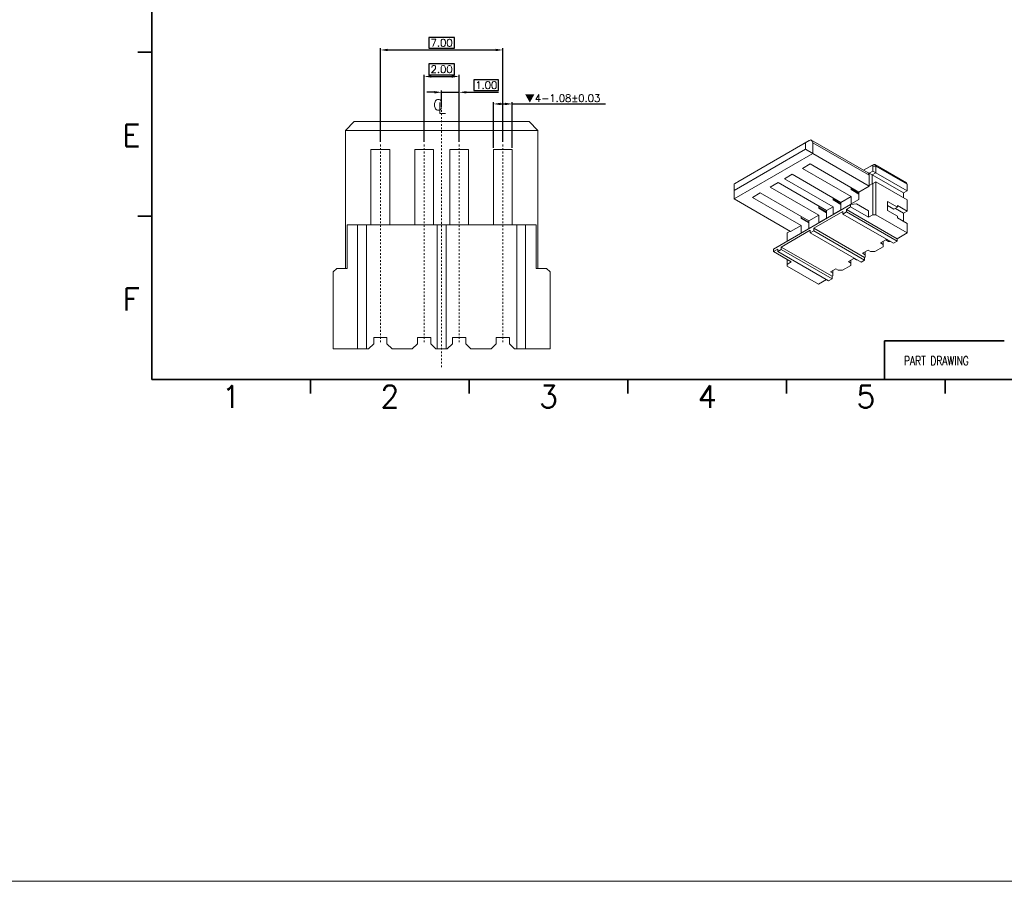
# Model space of a CAD drawing. Header units: millimetres. Extents: x -1657 to 8845, y -11980 to 3013.
# Tile 255 of 256: x 804 to 860, y 2154 to 2203. Entities that reach past the tile are written whole.
import ezdxf
from ezdxf.enums import TextEntityAlignment as Align

# ---------------------------------------------------------------- set-up
doc = ezdxf.new("R2010")
doc.units = ezdxf.units.MM
doc.linetypes.add('CENTER', pattern=[2, 1.25, -0.25, 0.25, -0.25])
doc.layers.add('51', color=6, linetype='CENTER')
doc.layers.add('FMT', color=7, linetype='Continuous', lineweight=35)
doc.layers.add('标注', color=3, linetype='Continuous', lineweight=9)
doc.styles.add('english', font='romans.shx', dxfattribs={"width": 0.75, "height": 2.5})
doc.styles.add('ROMANS', font='ROMANS.SHX')
doc.dimstyles.new('STANDARD$0', dxfattribs={"dimscale": 0.166667, "dimtxt": 2.5, "dimasz": 1.8, "dimexe": 0.5, "dimexo": 0.5, "dimgap": 1, "dimtad": 0, "dimzin": 0, "dimdsep": 46, "dimtxsty": 'ROMANS', "dimcen": 0, "dimclrd": 256, "dimclre": 256, "dimclrt": 4, "dimadec": 0, "dimazin": 0, "dimtfac": 0.7, "dimtofl": 0, "dimtmove": 0, "dimatfit": 3, "dimfxl": 0, "dimtolj": 1, "dimtzin": 0, "dimarcsym": 0})

# ---------------------------------------------------------------- blocks, each defined once
blk = doc.blocks.new('*D9')
at = {"color": 0, "linetype": 'Continuous', "lineweight": -2, "ltscale": 5}
for p, q in [((831.212, 2196.16), (831.212, 2198.769)), ((831.632, 2198.669), (831.872, 2198.669)), ((832.292, 2196.16), (832.292, 2198.769)), ((832.292, 2198.669), (837.617, 2198.669))]:
    blk.add_line(p, q, dxfattribs=at)
at = {"color": 0, "linetype": 'Continuous', "ltscale": 5}
for points in [[(831.632, 2198.739), (831.632, 2198.599), (831.212, 2198.669)], [(831.872, 2198.739), (831.872, 2198.599), (832.292, 2198.669)]]:
    blk.add_solid(points, dxfattribs=at)
at = {"layer": 'Defpoints', "color": 0, "linetype": 'Continuous', "ltscale": 5}
for p in [(832.292, 2198.669), (831.212, 2196.06), (832.292, 2196.06)]:
    blk.add_point(p, dxfattribs=at)
at = {"color": 0, "linetype": 'Continuous', "lineweight": 9, "ltscale": 5, "insert": (835.164, 2198.979), "char_height": 0.42, "attachment_point": 5, "style": 'ROMANS'}
blk.add_mtext('\\A1;{\\fSimSun|b0|i0|c134|p6;▼}4-1.08%%p0.03', dxfattribs=at)
blk = doc.blocks.new('*D10')
at = {"color": 0, "linetype": 'Continuous', "lineweight": -2, "ltscale": 5}
for p, q in [((828.992, 2202.476), (827.512, 2202.476)), ((827.512, 2202.476), (827.512, 2201.856)), ((828.992, 2201.856), (828.992, 2202.476)), ((824.752, 2196.503), (824.752, 2201.856)), ((825.172, 2201.756), (831.332, 2201.756)), ((827.512, 2201.856), (828.992, 2201.856)), ((831.752, 2196.503), (831.752, 2201.856))]:
    blk.add_line(p, q, dxfattribs=at)
at = {"color": 0, "linetype": 'Continuous', "ltscale": 5}
for points in [[(825.172, 2201.826), (825.172, 2201.686), (824.752, 2201.756)], [(831.332, 2201.826), (831.332, 2201.686), (831.752, 2201.756)]]:
    blk.add_solid(points, dxfattribs=at)
at = {"layer": 'Defpoints', "color": 0, "linetype": 'Continuous', "ltscale": 5}
for p in [(831.752, 2201.756), (824.752, 2196.403), (831.752, 2196.403)]:
    blk.add_point(p, dxfattribs=at)
at = {"color": 0, "linetype": 'Continuous', "lineweight": 9, "ltscale": 5, "insert": (828.252, 2202.166), "char_height": 0.42, "attachment_point": 5, "style": 'ROMANS'}
blk.add_mtext('\\A1;7.00', dxfattribs=at)
blk = doc.blocks.new('*D11')
at = {"color": 0, "linetype": 'Continuous', "lineweight": -2, "ltscale": 5}
for p, q in [((828.992, 2200.96), (827.512, 2200.96)), ((827.512, 2200.96), (827.512, 2200.34)), ((828.992, 2200.34), (828.992, 2200.96)), ((827.252, 2196.503), (827.252, 2200.34)), ((827.512, 2200.34), (828.992, 2200.34)), ((827.672, 2200.24), (828.832, 2200.24)), ((829.252, 2196.503), (829.252, 2200.34))]:
    blk.add_line(p, q, dxfattribs=at)
at = {"color": 0, "linetype": 'Continuous', "ltscale": 5}
for points in [[(827.672, 2200.31), (827.672, 2200.17), (827.252, 2200.24)], [(828.832, 2200.31), (828.832, 2200.17), (829.252, 2200.24)]]:
    blk.add_solid(points, dxfattribs=at)
at = {"layer": 'Defpoints', "color": 0, "linetype": 'Continuous', "ltscale": 5}
for p in [(829.252, 2200.24), (827.252, 2196.403), (829.252, 2196.403)]:
    blk.add_point(p, dxfattribs=at)
at = {"color": 0, "linetype": 'Continuous', "lineweight": 9, "ltscale": 5, "insert": (828.252, 2200.65), "char_height": 0.42, "attachment_point": 5, "style": 'ROMANS'}
blk.add_mtext('\\A1;2.00', dxfattribs=at)
blk = doc.blocks.new('*D12')
at = {"color": 0, "linetype": 'Continuous', "lineweight": -2, "ltscale": 5}
for p, q in [((831.512, 2200.056), (830.092, 2200.056)), ((830.092, 2200.056), (830.092, 2199.436)), ((831.512, 2199.436), (831.512, 2200.056)), ((827.832, 2199.336), (827.412, 2199.336)), ((828.252, 2198.484), (828.252, 2199.436)), ((828.252, 2199.336), (829.252, 2199.336)), ((829.252, 2196.503), (829.252, 2199.436)), ((829.672, 2199.336), (831.512, 2199.336)), ((830.092, 2199.436), (831.512, 2199.436))]:
    blk.add_line(p, q, dxfattribs=at)
at = {"color": 0, "linetype": 'Continuous', "ltscale": 5}
for points in [[(827.832, 2199.406), (827.832, 2199.266), (828.252, 2199.336)], [(829.672, 2199.406), (829.672, 2199.266), (829.252, 2199.336)]]:
    blk.add_solid(points, dxfattribs=at)
at = {"layer": 'Defpoints', "color": 0, "linetype": 'Continuous', "ltscale": 5}
for p in [(829.252, 2199.336), (828.252, 2198.384), (829.252, 2196.403)]:
    blk.add_point(p, dxfattribs=at)
at = {"color": 0, "linetype": 'Continuous', "lineweight": 9, "ltscale": 5, "insert": (830.802, 2199.746), "char_height": 0.42, "attachment_point": 5, "style": 'ROMANS'}
blk.add_mtext('\\A1;1.00', dxfattribs=at)
blk = doc.blocks.new('335242454')
at = {"color": 4, "linetype": 'Continuous', "lineweight": 9}
for p, q in [((-179.527, 93.963), (-186.598, 89.881)), ((-186.244, 90.085), (-179.173, 94.167)), ((-179.527, 93.963), (-179.027, 94.252)), ((-179.527, 93.31), (-179.527, 93.963)), ((-173.337, 90.967), (-179.027, 94.252)), ((-178.82, 93.963), (-178.82, 92.902)), ((-173.234, 90.738), (-178.82, 93.963)), ((-186.598, 89.228), (-179.527, 93.31)), ((-178.82, 92.902), (-186.598, 88.411)), ((-178.82, 92.902), (-179.527, 93.31)), ((-178.82, 92.902), (-173.234, 89.677)), ((-179.838, 91.416), (-179.074, 91.857)), ((-179.074, 91.857), (-174.266, 89.081)), ((-173.801, 91.235), (-172.845, 91.788)), ((-172.986, 91.706), (-173.801, 91.235)), ((-172.845, 91.788), (-172.986, 91.706)), ((-172.88, 91.155), (-172.88, 91.645)), ((-172.597, 91.645), (-172.88, 91.645)), ((-169.558, 90.009), (-172.67, 91.805)), ((-172.597, 91.645), (-172.597, 90.992)), ((-169.486, 89.849), (-172.597, 91.645)), ((-181.606, 90.395), (-180.842, 90.836)), ((-180.842, 90.836), (-176.034, 88.06)), ((-175.03, 88.64), (-179.838, 91.416)), ((-173.234, 90.951), (-172.88, 91.155)), ((-172.951, 90.787), (-173.234, 90.951)), ((-173.234, 90.738), (-173.234, 90.951)), ((-173.234, 89.726), (-173.234, 90.738)), ((-172.597, 90.992), (-172.951, 90.787)), ((-172.951, 90.787), (-172.951, 89.889)), ((-172.951, 90.787), (-169.839, 88.991)), ((-172.597, 90.992), (-172.88, 91.155)), ((-172.597, 90.992), (-169.486, 89.195)), ((-186.598, 89.881), (-186.598, 89.228)), ((-186.598, 89.881), (-186.598, 89.881)), ((-183.02, 89.579), (-182.256, 90.02)), ((-177.448, 87.244), (-182.256, 90.02)), ((-176.797, 87.62), (-181.606, 90.395)), ((-174.266, 89.081), (-173.234, 89.677)), ((-172.88, 89.93), (-173.234, 89.726)), ((-172.951, 89.889), (-173.234, 89.726)), ((-173.234, 89.677), (-173.234, 89.726)), ((-172.951, 89.889), (-172.597, 90.093)), ((-172.88, 89.93), (-172.597, 90.093)), ((-172.88, 86.827), (-172.88, 89.93)), ((-172.597, 90.093), (-172.597, 86.827)), ((-172.597, 90.093), (-169.486, 88.297)), ((-169.486, 89.195), (-169.486, 89.849)), ((-186.598, 88.411), (-186.598, 89.228)), ((-184.788, 88.558), (-184.024, 88.999)), ((-179.216, 86.224), (-184.024, 88.999)), ((-183.02, 89.579), (-178.212, 86.803)), ((-176.034, 88.06), (-175.03, 88.64)), ((-175.03, 89.522), (-175.03, 89.318)), ((-175.03, 89.391), (-174.266, 88.95)), ((-174.266, 88.877), (-175.03, 89.318)), ((-175.03, 88.64), (-175.03, 87.905)), ((-174.266, 88.346), (-174.266, 89.081)), ((-169.839, 88.991), (-169.486, 89.195)), ((-169.839, 88.501), (-169.839, 88.991)), ((-186.598, 88.411), (-181.012, 85.187)), ((-184.788, 88.558), (-179.979, 85.783)), ((-175.072, 87.848), (-182.709, 83.439)), ((-178.212, 87.481), (-178.212, 87.685)), ((-176.797, 88.501), (-176.797, 88.297)), ((-176.797, 88.371), (-176.034, 87.93)), ((-176.034, 87.856), (-176.797, 88.297)), ((-176.034, 87.326), (-176.034, 88.06)), ((-174.506, 87.929), (-175.072, 87.848)), ((-175.072, 87.603), (-175.072, 87.848)), ((-175.03, 87.905), (-174.266, 88.346)), ((-174.506, 87.929), (-173.304, 87.235)), ((-170.441, 87.583), (-171.43, 88.154)), ((-171.43, 88.154), (-171.43, 87.256)), ((-170.794, 87.379), (-171.43, 87.746)), ((-170.441, 87.746), (-169.486, 87.195)), ((-170.441, 87.746), (-170.441, 87.583)), ((-169.486, 87.195), (-169.486, 88.297)), ((-179.216, 86.224), (-178.212, 86.803)), ((-175.85, 87.154), (-178.714, 85.5)), ((-178.212, 87.554), (-177.448, 87.114)), ((-177.448, 87.04), (-178.212, 87.481)), ((-178.212, 86.068), (-178.212, 86.803)), ((-177.448, 87.244), (-176.797, 87.62)), ((-177.448, 87.244), (-177.448, 86.509)), ((-176.797, 87.62), (-176.797, 86.885)), ((-176.797, 86.885), (-176.034, 87.326)), ((-175.85, 87.154), (-175.85, 86.909)), ((-175.85, 86.909), (-175.496, 87.113)), ((-170.829, 84.011), (-175.85, 86.909)), ((-175.496, 87.358), (-175.072, 87.603)), ((-170.476, 84.46), (-175.496, 87.358)), ((-175.496, 87.358), (-175.496, 87.113)), ((-175.496, 87.113), (-170.476, 84.215)), ((-175.072, 87.603), (-173.304, 86.582)), ((-173.304, 86.582), (-173.304, 87.235)), ((-172.88, 86.827), (-173.304, 86.582)), ((-172.597, 86.827), (-172.88, 86.827)), ((-172.597, 86.827), (-169.486, 85.031)), ((-171.43, 87.256), (-170.441, 86.684)), ((-170.794, 87.379), (-170.441, 87.583)), ((-169.839, 86.991), (-170.653, 87.46)), ((-170.441, 86.684), (-170.441, 86.521)), ((-169.486, 87.195), (-169.839, 86.991)), ((-169.839, 86.174), (-169.839, 86.991)), ((-181.012, 85.187), (-179.979, 85.783)), ((-179.979, 86.46), (-179.979, 86.664)), ((-179.979, 86.534), (-179.216, 86.093)), ((-179.216, 86.02), (-179.979, 86.46)), ((-179.979, 85.048), (-179.979, 85.783)), ((-179.216, 86.224), (-179.216, 85.489)), ((-177.448, 86.509), (-178.212, 86.068)), ((-170.441, 86.521), (-169.486, 85.97)), ((-169.486, 85.031), (-169.486, 85.97)), ((-179.067, 85.296), (-181.931, 83.643)), ((-181.054, 85.211), (-181.365, 85.032)), ((-181.365, 85.032), (-181.054, 85.211)), ((-181.365, 85.032), (-181.365, 84.215)), ((-181.365, 85.032), (-181.365, 85.032)), ((-179.216, 85.489), (-179.979, 85.048)), ((-179.067, 85.296), (-179.067, 85.051)), ((-179.067, 85.051), (-178.714, 85.256)), ((-174.047, 82.153), (-179.067, 85.051)), ((-178.714, 85.5), (-178.714, 85.256)), ((-173.693, 82.602), (-178.714, 85.5)), ((-178.714, 85.256), (-173.693, 82.357)), ((-169.486, 85.031), (-170.476, 84.46)), ((-171.59, 84.347), (-172.12, 84.041)), ((-172.12, 84.041), (-171.872, 83.898)), ((-171.872, 83.898), (-171.872, 84.184)), ((-171.872, 83.653), (-171.872, 83.898)), ((-171.59, 84.347), (-171.342, 84.204)), ((-171.342, 84.204), (-171.165, 84.204)), ((-170.829, 84.011), (-170.476, 84.215)), ((-170.476, 84.46), (-170.476, 84.215)), ((-182.285, 83.439), (-182.709, 83.194)), ((-182.709, 83.439), (-182.709, 83.194)), ((-180.941, 82.174), (-182.709, 83.194)), ((-182.285, 83.439), (-182.285, 83.194)), ((-182.285, 83.194), (-181.931, 83.398)), ((-177.264, 80.296), (-182.285, 83.194)), ((-181.931, 83.643), (-181.931, 83.398)), ((-176.911, 80.745), (-181.931, 83.643)), ((-181.931, 83.398), (-176.911, 80.5)), ((-173.357, 83.327), (-173.888, 83.021)), ((-173.888, 83.021), (-173.64, 82.878)), ((-173.64, 82.878), (-173.64, 83.164)), ((-173.64, 82.633), (-173.64, 82.878)), ((-173.357, 83.327), (-173.11, 83.184)), ((-173.11, 83.184), (-172.686, 83.184)), ((-171.872, 83.653), (-172.686, 83.184)), ((-181.365, 82.419), (-181.365, 81.929)), ((-180.941, 82.174), (-181.365, 81.929)), ((-181.365, 81.929), (-181.365, 81.765)), ((-175.054, 81.816), (-175.868, 81.347)), ((-175.302, 82.204), (-174.772, 82.51)), ((-175.302, 82.204), (-175.054, 82.061)), ((-175.054, 82.061), (-175.054, 82.347)), ((-175.054, 81.816), (-175.054, 82.061)), ((-174.772, 82.51), (-174.524, 82.368)), ((-174.524, 82.368), (-174.418, 82.368)), ((-174.047, 82.153), (-173.693, 82.357)), ((-173.64, 82.633), (-173.693, 82.602)), ((-173.693, 82.602), (-173.693, 82.357)), ((-178.254, 79.969), (-181.365, 81.765)), ((-177.07, 81.184), (-176.539, 81.49)), ((-177.07, 81.184), (-176.822, 81.041)), ((-176.822, 81.041), (-176.822, 81.327)), ((-176.822, 80.796), (-176.822, 81.041)), ((-176.539, 81.49), (-176.292, 81.347)), ((-176.292, 81.347), (-175.868, 81.347)), ((-177.476, 80.418), (-178.254, 79.969)), ((-177.264, 80.296), (-176.911, 80.5)), ((-176.822, 80.796), (-176.911, 80.745)), ((-176.911, 80.745), (-176.911, 80.5))]:
    blk.add_line(p, q, dxfattribs=at)
at = {"color": 4, "linetype": 'Continuous', "lineweight": 9, "flags": 128}
for points in [[(-172.88, 91.645), (-172.882, 91.667), (-172.888, 91.687), (-172.898, 91.702), (-172.911, 91.713), (-172.927, 91.719), (-172.946, 91.72), (-172.965, 91.716), (-172.986, 91.706)], [(-172.845, 91.788), (-172.796, 91.81), (-172.75, 91.821), (-172.707, 91.819), (-172.67, 91.805), (-172.639, 91.779), (-172.616, 91.743), (-172.602, 91.698), (-172.597, 91.645)]]:
    blk.add_lwpolyline(points, dxfattribs=at)
at = {"color": 4, "linetype": 'Continuous', "lineweight": 9}
for centre, radius in [((-173.482, 90.764), 0.25), ((-169.66, 89.866), 0.175)]:
    blk.add_arc(centre, radius, 354.1826, 54.50522, dxfattribs=at)
for centre, major_axis, ratio, start_param, end_param in [((-179.527, 93.963), (0.5, 0.289), 0.00007, 6.283145, 7.068543), ((-179.527, 93.963), (0.707, 0), 0.577382, 0, 0.785398), ((-186.598, 89.881), (0.5, 0.289), 0.00007, 0.785358, 1.570756)]:
    blk.add_ellipse(centre, major_axis=major_axis, ratio=ratio, start_param=start_param, end_param=end_param, dxfattribs=at)

msp = doc.modelspace()

# ---------------------------------------------------------------- linework, layer by layer
at = {"color": 7, "linetype": 'Continuous', "lineweight": 15}
for p, q in [((822.7517, 2197.1597), (823.2517, 2197.6597)), ((823.2517, 2197.6597), (833.2517, 2197.6597)), ((833.7517, 2197.1597), (833.2517, 2197.6597)), ((822.7517, 2197.1597), (822.7517, 2189.2597)), ((833.7517, 2197.1597), (822.7517, 2197.1597)), ((833.7517, 2197.1597), (833.7517, 2189.2597)), ((824.2117, 2196.0597), (824.2117, 2191.7597)), ((824.2117, 2196.0597), (825.2917, 2196.0597)), ((825.2917, 2191.7597), (825.2917, 2196.0597)), ((826.7117, 2196.0597), (826.7117, 2191.7597)), ((826.7117, 2196.0597), (827.7917, 2196.0597)), ((827.7917, 2191.7597), (827.7917, 2196.0597)), ((828.7117, 2191.7597), (828.7117, 2196.0597)), ((828.7117, 2196.0597), (829.7917, 2196.0597)), ((829.7917, 2196.0597), (829.7917, 2191.7597)), ((831.2117, 2191.7597), (831.2117, 2196.0597)), ((831.2117, 2196.0597), (832.2917, 2196.0597)), ((832.2917, 2196.0597), (832.2917, 2191.7597)), ((823.4517, 2191.7597), (822.8517, 2191.7597)), ((822.8517, 2189.2597), (822.8517, 2191.7597)), ((823.4517, 2184.6597), (823.4517, 2191.7597)), ((823.4517, 2191.7597), (823.9517, 2191.7597)), ((828.0017, 2191.7597), (823.9517, 2191.7597)), ((823.9517, 2191.7597), (823.9517, 2184.6597)), ((828.0017, 2191.7597), (828.5017, 2191.7597)), ((828.0017, 2184.6597), (828.0017, 2191.7597)), ((832.5517, 2191.7597), (828.5017, 2191.7597)), ((828.5017, 2191.7597), (828.5017, 2184.6597)), ((832.5517, 2184.6597), (832.5517, 2191.7597)), ((832.5517, 2191.7597), (833.0517, 2191.7597)), ((833.0517, 2191.7597), (833.6517, 2191.7597)), ((833.0517, 2191.7597), (833.0517, 2184.6597)), ((833.6517, 2191.7597), (833.6517, 2189.2597)), ((822.2517, 2189.2597), (822.0517, 2189.0597)), ((822.0517, 2184.6597), (822.0517, 2189.0597)), ((822.8517, 2189.2597), (822.2517, 2189.2597)), ((834.2517, 2189.2597), (833.6517, 2189.2597)), ((834.4517, 2189.0597), (834.2517, 2189.2597)), ((834.4517, 2189.0597), (834.4517, 2184.6597)), ((824.3767, 2185.3097), (824.3767, 2184.9597)), ((824.3767, 2185.3097), (825.1267, 2185.3097)), ((825.1267, 2185.3097), (825.1267, 2184.9597)), ((826.8767, 2185.3097), (826.8767, 2184.9597)), ((826.8767, 2185.3097), (827.6267, 2185.3097)), ((827.6267, 2185.3097), (827.6267, 2184.9597)), ((828.8767, 2185.3097), (828.8767, 2184.9597)), ((829.6267, 2185.3097), (828.8767, 2185.3097)), ((829.6267, 2185.3097), (829.6267, 2184.9597)), ((831.3767, 2185.3097), (831.3767, 2184.9597)), ((832.1267, 2185.3097), (831.3767, 2185.3097)), ((832.1267, 2185.3097), (832.1267, 2184.9597)), ((823.4517, 2184.6597), (822.0517, 2184.6597)), ((823.4517, 2184.6597), (823.9517, 2184.6597)), ((824.0767, 2184.6597), (823.9517, 2184.6597)), ((824.0767, 2184.6597), (824.3767, 2184.9597)), ((825.1267, 2184.9597), (825.4267, 2184.6597)), ((826.5767, 2184.6597), (825.4267, 2184.6597)), ((826.5767, 2184.6597), (826.8767, 2184.9597)), ((827.6267, 2184.9597), (827.9267, 2184.6597)), ((828.0017, 2184.6597), (827.9267, 2184.6597)), ((828.0017, 2184.6597), (828.5017, 2184.6597)), ((828.5767, 2184.6597), (828.5017, 2184.6597)), ((828.5767, 2184.6597), (828.8767, 2184.9597)), ((829.6267, 2184.9597), (829.9267, 2184.6597)), ((831.0767, 2184.6597), (829.9267, 2184.6597)), ((831.0767, 2184.6597), (831.3767, 2184.9597)), ((832.1267, 2184.9597), (832.4267, 2184.6597)), ((832.5517, 2184.6597), (832.4267, 2184.6597)), ((832.5517, 2184.6597), (833.0517, 2184.6597)), ((834.4517, 2184.6597), (833.0517, 2184.6597))]:
    msp.add_line(p, q, dxfattribs=at)
at = {"layer": '51', "color": 1, "lineweight": 9, "ltscale": 0.03}
for p, q in [((828.2517, 2183.6198), (828.2517, 2198.3836)), ((824.7517, 2185.0438), (824.7517, 2196.4029)), ((827.2517, 2185.0438), (827.2517, 2196.4029)), ((829.2517, 2185.0438), (829.2517, 2196.4029)), ((831.7517, 2185.0438), (831.7517, 2196.4029))]:
    msp.add_line(p, q, dxfattribs=at)
at = {"layer": 'FMT'}
for p, q in [((811.6776, 2182.9059), (811.6776, 2239.0848)), ((811.6776, 2201.6269), (810.8863, 2201.6269)), ((811.6776, 2192.2585), (810.8863, 2192.2585)), ((853.5651, 2185.1214), (853.5651, 2182.9059)), ((860.4151, 2185.1214), (853.5651, 2185.1214)), ((893.3349, 2182.9059), (811.6776, 2182.9059)), ((820.758, 2182.9059), (820.758, 2182.1147)), ((829.8289, 2182.9059), (829.8289, 2182.1147)), ((838.8998, 2182.9059), (838.8998, 2182.1147)), ((847.9708, 2182.9059), (847.9708, 2182.1147)), ((857.0417, 2182.9059), (857.0417, 2182.1147))]:
    msp.add_line(p, q, dxfattribs=at)
at = {"layer": '标注', "ltscale": 0.5}
msp.add_lwpolyline([(604.2642, 2382.3289), (928.3651, 2382.3289), (928.3651, 2154.2149), (604.2642, 2154.2149)], close=True, dxfattribs=at)

# ---------------------------------------------------------------- block references
at = {"layer": '标注', "xscale": 0.5779999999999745, "yscale": 0.5779999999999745, "zscale": 0.5780000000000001}
msp.add_blockref('335242454', (952.8254, 2142.1417), dxfattribs=at)

# ---------------------------------------------------------------- texts
at = {"color": 3, "linetype": 'Continuous', "lineweight": 9, "char_height": 0.627278, "attachment_point": 1}
for s, insert in [('{\\Fromans.shx|c0;C}', (827.7651, 2198.9328)), ('{\\Fromans.shx|c0;L}', (828.0433, 2198.7457))]:
    msp.add_mtext(s, dxfattribs=dict(at, insert=insert))
at = {"layer": 'FMT', "style": 'english'}
for s, p in [('E', (810.515, 2196.8636)), ('F', (810.515, 2187.4952))]:
    msp.add_text(s, height=1.266, dxfattribs=at).set_placement(p, align=Align.MIDDLE_CENTER)
for s, p in [('1', (816.2225, 2181.3)), ('2', (825.2935, 2181.3)), ('3', (834.3644, 2181.3)), ('4', (843.4353, 2181.3)), ('5', (852.5062, 2181.3))]:
    msp.add_text(s, height=1.266, dxfattribs=at).set_placement(p, align=Align.CENTER)
at = {"layer": 'FMT', "color": 4, "lineweight": 15, "insert": (854.6846, 2184.2386), "char_height": 0.507465, "width": 7.48981, "attachment_point": 1, "style": 'english'}
msp.add_mtext('PART DRAWING', dxfattribs=at)

# ---------------------------------------------------------------- dimensions: what is measured, and where the dimension line sits
at = {"color": 3, "linetype": 'Continuous', "lineweight": 9}
for base, p1, p2, picture, middle in [((831.7517, 2201.7557), (824.7517, 2196.4029), (831.7517, 2196.4029), '*D10', (828.2517, 2202.1657)), ((829.2517, 2200.2398), (827.2517, 2196.4029), (829.2517, 2196.4029), '*D11', (828.2517, 2200.6498))]:
    dim = msp.add_linear_dim(base=base, p1=p1, p2=p2, dimstyle='STANDARD$0', override={"dimscale": 1, "dimtxt": 0.42, "dimasz": 0.42, "dimexe": 0.1, "dimexo": 0.1, "dimgap": -0.1, "dimtad": 1, "dimrnd": 0.0005, "dimzin": 1, "dimcen": 0.09, "dimdle": 1, "dimclrd": 0, "dimclre": 0, "dimclrt": 0, "dimadec": 3, "dimazin": 2, "dimtfac": 1, "dimtofl": 1}, dxfattribs=at)
    dim.commit()
    dim.dimension.update_dxf_attribs({"geometry": picture, "text_midpoint": middle})
dim = msp.add_linear_dim(base=(829.2517, 2199.336), p1=(828.2517, 2198.3836), p2=(829.2517, 2196.4029), dimstyle='STANDARD$0', override={"dimscale": 1, "dimtxt": 0.42, "dimasz": 0.42, "dimexe": 0.1, "dimexo": 0.1, "dimgap": -0.1, "dimtad": 1, "dimrnd": 0.0005, "dimzin": 1, "dimcen": 0.09, "dimdle": 1, "dimclrd": 0, "dimclre": 0, "dimclrt": 0, "dimadec": 3, "dimazin": 2, "dimtfac": 1, "dimtofl": 1}, dxfattribs=at)
dim.commit()
dim.dimension.update_dxf_attribs({"geometry": '*D12', "text_midpoint": (830.8017, 2199.336), "dimtype": 160})
dim = msp.add_linear_dim(base=(832.2917, 2198.6689), p1=(831.2117, 2196.0597), p2=(832.2917, 2196.0597), text='{\\fSimSun|b0|i0|c134|p6;\\M+2A1BF}4-<>%%p0.03', dimstyle='STANDARD$0', override={"dimscale": 1, "dimtxt": 0.42, "dimasz": 0.42, "dimexe": 0.1, "dimexo": 0.1, "dimgap": 0.1, "dimtad": 1, "dimrnd": 0.0005, "dimzin": 1, "dimcen": 0.09, "dimdle": 1, "dimclrd": 0, "dimclre": 0, "dimclrt": 0, "dimadec": 3, "dimazin": 2, "dimtfac": 1, "dimtofl": 1}, dxfattribs=at)
dim.commit()
dim.dimension.update_dxf_attribs({"geometry": '*D9', "text_midpoint": (835.1642, 2198.9789)})

doc.saveas('drawing.dxf')
